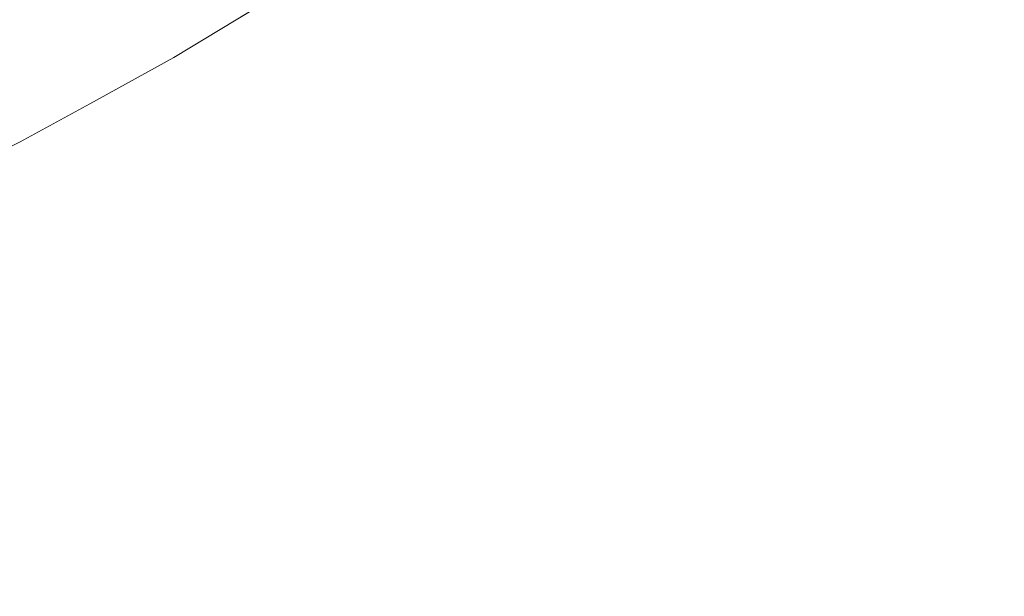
# Model space of a CAD drawing. Header units: centimetres. Extents: x -25.9 to 27.4, y -25.9 to -24.1.
# Tile 122 of 200: x 9.3638 to 9.4127, y -25.56 to -25.5313. Entities that reach past the tile are written whole.
import ezdxf

# ---------------------------------------------------------------- set-up
doc = ezdxf.new("R2010")
doc.units = ezdxf.units.CM
doc.header["$LTSCALE"] = 2.54
doc.layers.add('Lucido design-1', color=7, linetype='Continuous')

# ---------------------------------------------------------------- blocks, each defined once
blk = doc.blocks.new('Gruppo-4-1')
at = {"color": 7, "linetype": 'Continuous', "lineweight": 9}
blk.add_3dface([(-25.828561, -24.16, 708.420708), (-25.828561, -25.76, 708.420708), (27.271439, -25.76, 708.420708), (27.271439, -24.16, 708.420708)], dxfattribs=at)
for points, invisible_edges in [([(9.410623, -25.525873, 707.665635), (9.403255, -25.531787, 707.665635), (9.401938, -25.53007, 707.669064), (9.409232, -25.524215, 707.669064)], 15), ([(9.388082, -25.526585, 707.694995), (9.380705, -25.531514, 707.694995), (9.380192, -25.530709, 707.698898), (9.387535, -25.525802, 707.698898)], 15), ([(9.399565, -25.526978, 707.67616), (9.39216, -25.532408, 707.67616), (9.391169, -25.530993, 707.679815), (9.398514, -25.525608, 707.679815)], 15), ([(9.412104, -25.527638, 707.662293), (9.404657, -25.533614, 707.662293), (9.403255, -25.531787, 707.665635), (9.410623, -25.525873, 707.665635)], 15), ([(9.377737, -25.526855, 707.941392), (9.370357, -25.531332, 707.941392), (9.369893, -25.530527, 707.945383), (9.377237, -25.526071, 707.945383)], 15), ([(9.378148, -25.5275, 707.937369), (9.37074, -25.531995, 707.937369), (9.370357, -25.531332, 707.941392), (9.377737, -25.526855, 707.941392)], 15), ([(9.388721, -25.527496, 707.691128), (9.381303, -25.532452, 707.691128), (9.380705, -25.531514, 707.694995), (9.388082, -25.526585, 707.694995)], 15), ([(9.400707, -25.528466, 707.672574), (9.393236, -25.533944, 707.672574), (9.39216, -25.532408, 707.67616), (9.399565, -25.526978, 707.67616)], 15), ([(9.368718, -25.528493, 707.953245), (9.361276, -25.532576, 707.953245), (9.360622, -25.531319, 707.957103), (9.36801, -25.527266, 707.957103)], 15), ([(9.378469, -25.528005, 707.933322), (9.371039, -25.532513, 707.933322), (9.37074, -25.531995, 707.937369), (9.378148, -25.5275, 707.937369)], 15), ([(9.389448, -25.528535, 707.687305), (9.381985, -25.533523, 707.687305), (9.381303, -25.532452, 707.691128), (9.388721, -25.527496, 707.691128)], 15), ([(9.413696, -25.529536, 707.658996), (9.406165, -25.535579, 707.658996), (9.404657, -25.533614, 707.662293), (9.412104, -25.527638, 707.662293)], 15), ([(9.378702, -25.528369, 707.929258), (9.371255, -25.532888, 707.929258), (9.371039, -25.532513, 707.933322), (9.378469, -25.528005, 707.933322)], 15), ([(9.378845, -25.528594, 707.925183), (9.371388, -25.533118, 707.925183), (9.371255, -25.532888, 707.929258), (9.378702, -25.528369, 707.929258)], 15), ([(9.401938, -25.53007, 707.669064), (9.394395, -25.5356, 707.669064), (9.393236, -25.533944, 707.672574), (9.400707, -25.528466, 707.672574)], 15), ([(9.369346, -25.52958, 707.949337), (9.361856, -25.53369, 707.949337), (9.361276, -25.532576, 707.953245), (9.368718, -25.528493, 707.953245)], 15), ([(9.378898, -25.528677, 707.921253), (9.371438, -25.533204, 707.921253), (9.371388, -25.533118, 707.925183), (9.378845, -25.528594, 707.925183)], 15), ([(9.371438, -25.533204, 707.921253), (9.378898, -25.528677, 707.921253), (9.378898, -25.528678, 707.920708), (9.374528, -25.531331, 707.920708)], 11), ([(9.374528, -25.531331, 707.720708), (9.378898, -25.528678, 707.720708), (9.378909, -25.528695, 707.718736), (9.371448, -25.533222, 707.718736)], 14), ([(9.378994, -25.528828, 707.714748), (9.371527, -25.533359, 707.714748), (9.371448, -25.533222, 707.718736), (9.378909, -25.528695, 707.718736)], 15), ([(9.379165, -25.529096, 707.710763), (9.371686, -25.533634, 707.710763), (9.371527, -25.533359, 707.714748), (9.378994, -25.528828, 707.714748)], 15), ([(9.378898, -25.528678, 707.720708), (9.374528, -25.531331, 707.720708), (9.374528, -25.531331, 707.920708), (9.378898, -25.528678, 707.920708)], 10), ([(9.390265, -25.529702, 707.683532), (9.38275, -25.534723, 707.683532), (9.381985, -25.533523, 707.687305), (9.389448, -25.528535, 707.687305)], 15), ([(9.379422, -25.529499, 707.706789), (9.371925, -25.534048, 707.706789), (9.371686, -25.533634, 707.710763), (9.379165, -25.529096, 707.710763)], 15), ([(9.369893, -25.530527, 707.945383), (9.362361, -25.53466, 707.945383), (9.361856, -25.53369, 707.949337), (9.369346, -25.52958, 707.949337)], 15), ([(9.379764, -25.530037, 707.702832), (9.372244, -25.5346, 707.702832), (9.371925, -25.534048, 707.706789), (9.379422, -25.529499, 707.706789)], 15), ([(9.391169, -25.530993, 707.679815), (9.383597, -25.536053, 707.679815), (9.38275, -25.534723, 707.683532), (9.390265, -25.529702, 707.683532)], 15), ([(9.415351, -25.531508, 707.655848), (9.407733, -25.537622, 707.655848), (9.406165, -25.535579, 707.658996), (9.413696, -25.529536, 707.658996)], 15), ([(9.380192, -25.530709, 707.698898), (9.372642, -25.53529, 707.698898), (9.372244, -25.5346, 707.702832), (9.379764, -25.530037, 707.702832)], 15), ([(9.403255, -25.531787, 707.665635), (9.395636, -25.537373, 707.665635), (9.394395, -25.5356, 707.669064), (9.401938, -25.53007, 707.669064)], 15), ([(9.370357, -25.531332, 707.941392), (9.36279, -25.535484, 707.941392), (9.362361, -25.53466, 707.945383), (9.369893, -25.530527, 707.945383)], 15), ([(9.380705, -25.531514, 707.694995), (9.37312, -25.536117, 707.694995), (9.372642, -25.53529, 707.698898), (9.380192, -25.530709, 707.698898)], 15), ([(9.37074, -25.531995, 707.937369), (9.363143, -25.536162, 707.937369), (9.36279, -25.535484, 707.941392), (9.370357, -25.531332, 707.941392)], 15), ([(9.374528, -25.531331, 707.920708), (9.371439, -25.533205, 707.920708), (9.371438, -25.533204, 707.921253)], 10), ([(9.371448, -25.533222, 707.718736), (9.371439, -25.533205, 707.720708), (9.374528, -25.531331, 707.720708)], 9), ([(9.371439, -25.533205, 707.920708), (9.374528, -25.531331, 707.920708), (9.374528, -25.531331, 707.720708), (9.371439, -25.533205, 707.720708)], 10), ([(9.39216, -25.532408, 707.67616), (9.384525, -25.537509, 707.67616), (9.383597, -25.536053, 707.679815), (9.391169, -25.530993, 707.679815)], 15), ([(9.381303, -25.532452, 707.691128), (9.373676, -25.537081, 707.691128), (9.37312, -25.536117, 707.694995), (9.380705, -25.531514, 707.694995)], 15), ([(9.404657, -25.533614, 707.662293), (9.396958, -25.53926, 707.662293), (9.395636, -25.537373, 707.665635), (9.403255, -25.531787, 707.665635)], 15), ([(9.417089, -25.533579, 707.652803), (9.409379, -25.539767, 707.652803), (9.407733, -25.537622, 707.655848), (9.415351, -25.531508, 707.655848)], 15), ([(9.371039, -25.532513, 707.933322), (9.363419, -25.536694, 707.933322), (9.363143, -25.536162, 707.937369), (9.37074, -25.531995, 707.937369)], 15), ([(9.371255, -25.532888, 707.929258), (9.363619, -25.537077, 707.929258), (9.363419, -25.536694, 707.933322), (9.371039, -25.532513, 707.933322)], 15), ([(9.381985, -25.533523, 707.687305), (9.37431, -25.538179, 707.687305), (9.373676, -25.537081, 707.691128), (9.381303, -25.532452, 707.691128)], 15), ([(9.393236, -25.533944, 707.672574), (9.385532, -25.539091, 707.672574), (9.384525, -25.537509, 707.67616), (9.39216, -25.532408, 707.67616)], 15), ([(9.371388, -25.533118, 707.925183), (9.363742, -25.537313, 707.925183), (9.363619, -25.537077, 707.929258), (9.371255, -25.532888, 707.929258)], 15), ([(9.371438, -25.533204, 707.921253), (9.363788, -25.537401, 707.921253), (9.363742, -25.537313, 707.925183), (9.371388, -25.533118, 707.925183)], 15), ([(9.363788, -25.537401, 707.921253), (9.371438, -25.533204, 707.921253), (9.371439, -25.533205, 707.920708), (9.367254, -25.535501, 707.920708)], 11), ([(9.367254, -25.535501, 707.720708), (9.371439, -25.533205, 707.720708), (9.371448, -25.533222, 707.718736), (9.363797, -25.537419, 707.718736)], 14), ([(9.371527, -25.533359, 707.714748), (9.36387, -25.53756, 707.714748), (9.363797, -25.537419, 707.718736), (9.371448, -25.533222, 707.718736)], 15), ([(9.371686, -25.533634, 707.710763), (9.364017, -25.537842, 707.710763), (9.36387, -25.53756, 707.714748), (9.371527, -25.533359, 707.714748)], 15), ([(9.371439, -25.533205, 707.720708), (9.367254, -25.535501, 707.720708), (9.367254, -25.535501, 707.920708), (9.371439, -25.533205, 707.920708)], 10), ([(9.371925, -25.534048, 707.706789), (9.364238, -25.538266, 707.706789), (9.364017, -25.537842, 707.710763), (9.371686, -25.533634, 707.710763)], 15), ([(9.38275, -25.534723, 707.683532), (9.375022, -25.539412, 707.683532), (9.37431, -25.538179, 707.687305), (9.381985, -25.533523, 707.687305)], 15), ([(9.406165, -25.535579, 707.658996), (9.398379, -25.541289, 707.658996), (9.396958, -25.53926, 707.662293), (9.404657, -25.533614, 707.662293)], 15), ([(9.418906, -25.535745, 707.649868), (9.4111, -25.54201, 707.649868), (9.409379, -25.539767, 707.652803), (9.417089, -25.533579, 707.652803)], 15), ([(9.372244, -25.5346, 707.702832), (9.364532, -25.538831, 707.702832), (9.364238, -25.538266, 707.706789), (9.371925, -25.534048, 707.706789)], 15), ([(9.394395, -25.5356, 707.669064), (9.386618, -25.540796, 707.669064), (9.385532, -25.539091, 707.672574), (9.393236, -25.533944, 707.672574)], 15), ([(9.372642, -25.53529, 707.698898), (9.3649, -25.539538, 707.698898), (9.364532, -25.538831, 707.702832), (9.372244, -25.5346, 707.702832)], 15), ([(9.383597, -25.536053, 707.679815), (9.37581, -25.540777, 707.679815), (9.375022, -25.539412, 707.683532), (9.38275, -25.534723, 707.683532)], 15), ([(9.37312, -25.536117, 707.694995), (9.365341, -25.540385, 707.694995), (9.3649, -25.539538, 707.698898), (9.372642, -25.53529, 707.698898)], 15), ([(9.363797, -25.537419, 707.718736), (9.363788, -25.537402, 707.720708), (9.367254, -25.535501, 707.720708)], 9), ([(9.363788, -25.537402, 707.920708), (9.367254, -25.535501, 707.920708), (9.367254, -25.535501, 707.720708), (9.363788, -25.537402, 707.720708)], 10), ([(9.367254, -25.535501, 707.920708), (9.363788, -25.537402, 707.920708), (9.363788, -25.537401, 707.921253)], 10), ([(9.395636, -25.537373, 707.665635), (9.387781, -25.542621, 707.665635), (9.386618, -25.540796, 707.669064), (9.394395, -25.5356, 707.669064)], 15), ([(9.407733, -25.537622, 707.655848), (9.399855, -25.543398, 707.655848), (9.398379, -25.541289, 707.658996), (9.406165, -25.535579, 707.658996)], 15), ([(9.420801, -25.538003, 707.647049), (9.412895, -25.544349, 707.647049), (9.4111, -25.54201, 707.649868), (9.418906, -25.535745, 707.649868)], 15), ([(9.373676, -25.537081, 707.691128), (9.365855, -25.541372, 707.691128), (9.365341, -25.540385, 707.694995), (9.37312, -25.536117, 707.694995)], 15), ([(9.384525, -25.537509, 707.67616), (9.376674, -25.542273, 707.67616), (9.37581, -25.540777, 707.679815), (9.383597, -25.536053, 707.679815)], 15), ([(9.37431, -25.538179, 707.687305), (9.366441, -25.542497, 707.687305), (9.365855, -25.541372, 707.691128), (9.373676, -25.537081, 707.691128)], 15), ([(9.363788, -25.537401, 707.921253), (9.355962, -25.54126, 707.921253), (9.35592, -25.541171, 707.925183), (9.363742, -25.537313, 707.925183)], 15), ([(9.355962, -25.54126, 707.921253), (9.363788, -25.537401, 707.921253), (9.363788, -25.537402, 707.920708), (9.359819, -25.53936, 707.920708)], 11), ([(9.359819, -25.53936, 707.720708), (9.363788, -25.537402, 707.720708), (9.363797, -25.537419, 707.718736), (9.35597, -25.541279, 707.718736)], 14), ([(9.36387, -25.53756, 707.714748), (9.356037, -25.541423, 707.714748), (9.35597, -25.541279, 707.718736), (9.363797, -25.537419, 707.718736)], 15), ([(9.364017, -25.537842, 707.710763), (9.356172, -25.541711, 707.710763), (9.356037, -25.541423, 707.714748), (9.36387, -25.53756, 707.714748)], 15), ([(9.363788, -25.537402, 707.720708), (9.359819, -25.53936, 707.720708), (9.359819, -25.53936, 707.920708), (9.363788, -25.537402, 707.920708)], 10), ([(9.385532, -25.539091, 707.672574), (9.377612, -25.543898, 707.672574), (9.376674, -25.542273, 707.67616), (9.384525, -25.537509, 707.67616)], 15), ([(9.396958, -25.53926, 707.662293), (9.389019, -25.544564, 707.662293), (9.387781, -25.542621, 707.665635), (9.395636, -25.537373, 707.665635)], 15), ([(9.409379, -25.539767, 707.652803), (9.401406, -25.545613, 707.652803), (9.399855, -25.543398, 707.655848), (9.407733, -25.537622, 707.655848)], 15), ([(9.364238, -25.538266, 707.706789), (9.356374, -25.542144, 707.706789), (9.356172, -25.541711, 707.710763), (9.364017, -25.537842, 707.710763)], 15), ([(9.364532, -25.538831, 707.702832), (9.356643, -25.542721, 707.702832), (9.356374, -25.542144, 707.706789), (9.364238, -25.538266, 707.706789)], 15), ([(9.375022, -25.539412, 707.683532), (9.367098, -25.54376, 707.683532), (9.366441, -25.542497, 707.687305), (9.37431, -25.538179, 707.687305)], 15), ([(9.3649, -25.539538, 707.698898), (9.35698, -25.543443, 707.698898), (9.356643, -25.542721, 707.702832), (9.364532, -25.538831, 707.702832)], 15), ([(9.386618, -25.540796, 707.669064), (9.378623, -25.545648, 707.669064), (9.377612, -25.543898, 707.672574), (9.385532, -25.539091, 707.672574)], 15), ([(9.365341, -25.540385, 707.694995), (9.357383, -25.544309, 707.694995), (9.35698, -25.543443, 707.698898), (9.3649, -25.539538, 707.698898)], 15), ([(9.37581, -25.540777, 707.679815), (9.367826, -25.545158, 707.679815), (9.367098, -25.54376, 707.683532), (9.375022, -25.539412, 707.683532)], 15), ([(9.398379, -25.541289, 707.658996), (9.39035, -25.546654, 707.658996), (9.389019, -25.544564, 707.662293), (9.396958, -25.53926, 707.662293)], 15), ([(9.4111, -25.54201, 707.649868), (9.403028, -25.547929, 707.649868), (9.401406, -25.545613, 707.652803), (9.409379, -25.539767, 707.652803)], 15), ([(9.365855, -25.541372, 707.691128), (9.357853, -25.545317, 707.691128), (9.357383, -25.544309, 707.694995), (9.365341, -25.540385, 707.694995)], 15), ([(9.376674, -25.542273, 707.67616), (9.368623, -25.54669, 707.67616), (9.367826, -25.545158, 707.679815), (9.37581, -25.540777, 707.679815)], 15), ([(9.387781, -25.542621, 707.665635), (9.379705, -25.547522, 707.665635), (9.378623, -25.545648, 707.669064), (9.386618, -25.540796, 707.669064)], 15), ([(9.366441, -25.542497, 707.687305), (9.35839, -25.546467, 707.687305), (9.357853, -25.545317, 707.691128), (9.365855, -25.541372, 707.691128)], 15), ([(9.399855, -25.543398, 707.655848), (9.391733, -25.548825, 707.655848), (9.39035, -25.546654, 707.658996), (9.398379, -25.541289, 707.658996)], 15), ([(9.412895, -25.544349, 707.647049), (9.404719, -25.550344, 707.647049), (9.403028, -25.547929, 707.649868), (9.4111, -25.54201, 707.649868)], 15), ([(9.367098, -25.54376, 707.683532), (9.358991, -25.547757, 707.683532), (9.35839, -25.546467, 707.687305), (9.366441, -25.542497, 707.687305)], 15), ([(9.377612, -25.543898, 707.672574), (9.369489, -25.548354, 707.672574), (9.368623, -25.54669, 707.67616), (9.376674, -25.542273, 707.67616)], 15), ([(9.389019, -25.544564, 707.662293), (9.380856, -25.549517, 707.662293), (9.379705, -25.547522, 707.665635), (9.387781, -25.542621, 707.665635)], 15), ([(9.401406, -25.545613, 707.652803), (9.393186, -25.551105, 707.652803), (9.391733, -25.548825, 707.655848), (9.399855, -25.543398, 707.655848)], 15), ([(9.367826, -25.545158, 707.679815), (9.359658, -25.549186, 707.679815), (9.358991, -25.547757, 707.683532), (9.367098, -25.54376, 707.683532)], 15), ([(9.378623, -25.545648, 707.669064), (9.370423, -25.550147, 707.669064), (9.369489, -25.548354, 707.672574), (9.377612, -25.543898, 707.672574)], 15), ([(9.39035, -25.546654, 707.658996), (9.382095, -25.551663, 707.658996), (9.380856, -25.549517, 707.662293), (9.389019, -25.544564, 707.662293)], 15), ([(9.414759, -25.546779, 707.644349), (9.406476, -25.552853, 707.644349), (9.404719, -25.550344, 707.647049), (9.412895, -25.544349, 707.647049)], 15), ([(9.368623, -25.54669, 707.67616), (9.360387, -25.550751, 707.67616), (9.359658, -25.549186, 707.679815), (9.367826, -25.545158, 707.679815)], 15), ([(9.403028, -25.547929, 707.649868), (9.394705, -25.55349, 707.649868), (9.393186, -25.551105, 707.652803), (9.401406, -25.545613, 707.652803)], 15), ([(9.379705, -25.547522, 707.665635), (9.371422, -25.552066, 707.665635), (9.370423, -25.550147, 707.669064), (9.378623, -25.545648, 707.669064)], 15), ([(9.369489, -25.548354, 707.672574), (9.36118, -25.552451, 707.672574), (9.360387, -25.550751, 707.67616), (9.368623, -25.54669, 707.67616)], 15), ([(9.391733, -25.548825, 707.655848), (9.383382, -25.553893, 707.655848), (9.382095, -25.551663, 707.658996), (9.39035, -25.546654, 707.658996)], 15), ([(9.416692, -25.549298, 707.641774), (9.408296, -25.555453, 707.641774), (9.406476, -25.552853, 707.644349), (9.414759, -25.546779, 707.644349)], 15), ([(9.380856, -25.549517, 707.662293), (9.372486, -25.55411, 707.662293), (9.371422, -25.552066, 707.665635), (9.379705, -25.547522, 707.665635)], 15), ([(9.404719, -25.550344, 707.647049), (9.396289, -25.555976, 707.647049), (9.394705, -25.55349, 707.649868), (9.403028, -25.547929, 707.649868)], 15), ([(9.370423, -25.550147, 707.669064), (9.362034, -25.554283, 707.669064), (9.36118, -25.552451, 707.672574), (9.369489, -25.548354, 707.672574)], 15), ([(9.393186, -25.551105, 707.652803), (9.384734, -25.556234, 707.652803), (9.383382, -25.553893, 707.655848), (9.391733, -25.548825, 707.655848)], 15), ([(9.382095, -25.551663, 707.658996), (9.37363, -25.556307, 707.658996), (9.372486, -25.55411, 707.662293), (9.380856, -25.549517, 707.662293)], 15), ([(9.418688, -25.5519, 707.639329), (9.410178, -25.55814, 707.639329), (9.408296, -25.555453, 707.641774), (9.416692, -25.549298, 707.641774)], 15), ([(9.371422, -25.552066, 707.665635), (9.362949, -25.556245, 707.665635), (9.362034, -25.554283, 707.669064), (9.370423, -25.550147, 707.669064)], 15), ([(9.406476, -25.552853, 707.644349), (9.397935, -25.55856, 707.644349), (9.396289, -25.555976, 707.647049), (9.404719, -25.550344, 707.647049)], 15), ([(9.394705, -25.55349, 707.649868), (9.386148, -25.558683, 707.649868), (9.384734, -25.556234, 707.652803), (9.393186, -25.551105, 707.652803)], 15), ([(9.383382, -25.553893, 707.655848), (9.374818, -25.558591, 707.655848), (9.37363, -25.556307, 707.658996), (9.382095, -25.551663, 707.658996)], 15), ([(9.420746, -25.554581, 707.637019), (9.412116, -25.560909, 707.637019), (9.410178, -25.55814, 707.639329), (9.418688, -25.5519, 707.639329)], 15), ([(9.372486, -25.55411, 707.662293), (9.363923, -25.558333, 707.662293), (9.362949, -25.556245, 707.665635), (9.371422, -25.552066, 707.665635)], 15), ([(9.408296, -25.555453, 707.641774), (9.399641, -25.561237, 707.641774), (9.397935, -25.55856, 707.644349), (9.406476, -25.552853, 707.644349)], 15), ([(9.384734, -25.556234, 707.652803), (9.376067, -25.560989, 707.652803), (9.374818, -25.558591, 707.655848), (9.383382, -25.553893, 707.655848)], 15), ([(9.396289, -25.555976, 707.647049), (9.387622, -25.561236, 707.647049), (9.386148, -25.558683, 707.649868), (9.394705, -25.55349, 707.649868)], 15), ([(9.37363, -25.556307, 707.658996), (9.36497, -25.560578, 707.658996), (9.363923, -25.558333, 707.662293), (9.372486, -25.55411, 707.662293)], 15), ([(9.422861, -25.557338, 707.634846), (9.414109, -25.563755, 707.634846), (9.412116, -25.560909, 707.637019), (9.420746, -25.554581, 707.637019)], 15), ([(9.410178, -25.55814, 707.639329), (9.401403, -25.564003, 707.639329), (9.399641, -25.561237, 707.641774), (9.408296, -25.555453, 707.641774)], 15), ([(9.363923, -25.558333, 707.662293), (9.355183, -25.562178, 707.662293), (9.354302, -25.56005, 707.665635), (9.362949, -25.556245, 707.665635)], 15), ([(9.374818, -25.558591, 707.655848), (9.366058, -25.562911, 707.655848), (9.36497, -25.560578, 707.658996), (9.37363, -25.556307, 707.658996)], 15), ([(9.386148, -25.558683, 707.649868), (9.377372, -25.563497, 707.649868), (9.376067, -25.560989, 707.652803), (9.384734, -25.556234, 707.652803)], 15), ([(9.397935, -25.55856, 707.644349), (9.389154, -25.563889, 707.644349), (9.387622, -25.561236, 707.647049), (9.396289, -25.555976, 707.647049)], 15), ([(9.36497, -25.560578, 707.658996), (9.356131, -25.564467, 707.658996), (9.355183, -25.562178, 707.662293), (9.363923, -25.558333, 707.662293)], 15), ([(9.412116, -25.560909, 707.637019), (9.403219, -25.566854, 707.637019), (9.401403, -25.564003, 707.639329), (9.410178, -25.55814, 707.639329)], 15), ([(9.376067, -25.560989, 707.652803), (9.3672, -25.565361, 707.652803), (9.366058, -25.562911, 707.655848), (9.374818, -25.558591, 707.655848)], 15), ([(9.387622, -25.561236, 707.647049), (9.378734, -25.566112, 707.647049), (9.377372, -25.563497, 707.649868), (9.386148, -25.558683, 707.649868)], 15), ([(9.399641, -25.561237, 707.641774), (9.390741, -25.566637, 707.641774), (9.389154, -25.563889, 707.644349), (9.397935, -25.55856, 707.644349)], 15)]:
    blk.add_3dface(points, dxfattribs=dict(at, invisible_edges=invisible_edges))

msp = doc.modelspace()

# ---------------------------------------------------------------- block references
at = {"layer": 'Lucido design-1', "color": 7}
msp.add_blockref('Gruppo-4-1', (0, 0), dxfattribs=at)

doc.saveas('drawing.dxf')
